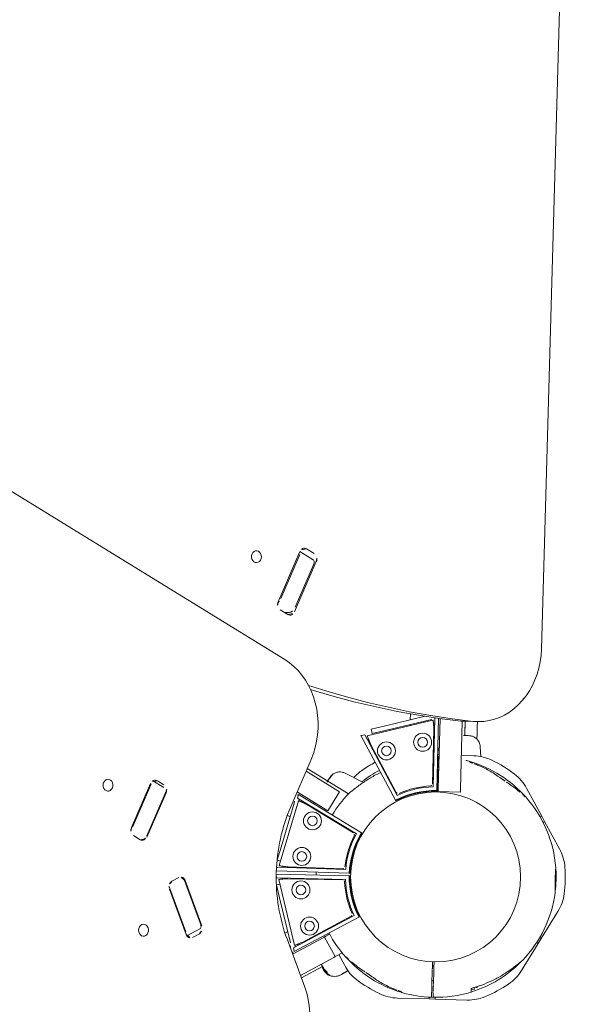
# Model space of a CAD drawing. Extents: x 5459245 to 5462690, y 5971016 to 5972523.
# Tile 69 of 136: x 5462444.688 to 5462445.06, y 5972215.018 to 5972215.678. Entities that reach past the tile are written whole.
import ezdxf

# ---------------------------------------------------------------- set-up
doc = ezdxf.new("R2010")
doc.units = 0
doc.layers.add('A_MAŁA ARCHITEKTURA', color=195, linetype='CONTINUOUS', lineweight=9)

# ---------------------------------------------------------------- blocks, each defined once
blk = doc.blocks.new('MEGA')
at = {"layer": 'A_MAŁA ARCHITEKTURA'}
for p, q in [((5462446.32916, 5972217.92492), (5462446.32916, 5972217.28923)), ((5462447.10674, 5972217.53997), (5462446.42524, 5972217.1465)), ((5462446.21134, 5972217.32235), (5462446.17935, 5972217.31774)), ((5462446.21066, 5972217.32183), (5462446.18002, 5972217.3174)), ((5462446.21354, 5972217.31341), (5462446.21354, 5972217.32204)), ((5462446.21517, 5972217.31427), (5462446.21517, 5972217.31945)), ((5462446.39613, 5972217.31867), (5462446.35974, 5972217.31342)), ((5462446.36261, 5972217.31297), (5462446.39325, 5972217.31739)), ((5462446.39614, 5972217.30809), (5462446.39614, 5972217.31867)), ((5462446.39996, 5972217.30973), (5462446.39996, 5972217.31577)), ((5462446.17552, 5972217.31373), (5462446.17552, 5972217.30855)), ((5462446.17935, 5972217.30565), (5462446.21134, 5972217.31027)), ((5462446.21066, 5972217.31061), (5462446.18002, 5972217.30618)), ((5462446.35591, 5972217.30941), (5462446.35591, 5972217.30337)), ((5462446.3563, 5972217.30551), (5462446.35591, 5972217.30601)), ((5462446.3563, 5972217.30551), (5462446.35768, 5972217.30312)), ((5462446.35974, 5972217.30047), (5462446.39613, 5972217.30573)), ((5462446.36261, 5972217.30175), (5462446.39325, 5972217.30617)), ((5462446.15754, 5972217.27451), (5462446.13756, 5972217.24912)), ((5462446.15812, 5972217.27455), (5462446.13897, 5972217.25023)), ((5462446.16741, 5972217.27323), (5462446.16293, 5972217.27582)), ((5462446.14802, 5972217.24308), (5462446.16801, 5972217.26846)), ((5462446.16783, 5972217.26894), (5462446.14869, 5972217.24462)), ((5462446.13695, 5972217.24806), (5462446.14551, 5972217.24312)), ((5462446.13815, 5972217.24435), (5462446.14264, 5972217.24176)), ((5462446.28128, 5972217.23916), (5462446.24721, 5972217.23424)), ((5462446.27293, 5972217.23796), (5462446.27293, 5972217.21158)), ((5462446.27478, 5972217.20583), (5462446.27478, 5972217.23822)), ((5462446.20958, 5972217.22017), (5462446.25326, 5972217.23187)), ((5462446.25056, 5972217.2335), (5462446.22063, 5972217.22548)), ((5462446.24119, 5972217.23321), (5462446.24119, 5972217.23099)), ((5462446.25403, 5972217.22898), (5462446.25326, 5972217.23187)), ((5462446.25402, 5972217.22905), (5462446.25333, 5972217.23163)), ((5462446.25693, 5972217.23398), (5462446.25444, 5972217.23331)), ((5462446.25444, 5972217.23331), (5462446.25468, 5972217.18722)), ((5462446.25718, 5972217.18481), (5462446.25693, 5972217.23398)), ((5462446.25799, 5972217.21158), (5462446.25799, 5972217.2358)), ((5462446.21197, 5972217.22316), (5462446.22063, 5972217.22548)), ((5462446.25446, 5972217.22917), (5462446.25401, 5972217.22905)), ((5462446.25423, 5972217.18929), (5462446.25404, 5972217.22589)), ((5462446.20255, 5972217.21814), (5462446.20169, 5972217.21728)), ((5462446.20169, 5972217.21728), (5462446.22495, 5972217.17748)), ((5462446.22832, 5972217.17665), (5462446.20368, 5972217.21881)), ((5462446.20406, 5972217.21903), (5462446.20406, 5972217.21903)), ((5462446.22971, 5972217.17745), (5462446.20551, 5972217.21987)), ((5462446.20665, 5972217.22051), (5462446.20783, 5972217.22083)), ((5462446.20783, 5972217.22083), (5462446.23067, 5972217.18079)), ((5462446.20961, 5972217.22002), (5462446.20958, 5972217.22017)), ((5462446.20964, 5972217.21992), (5462446.21038, 5972217.21716)), ((5462446.21033, 5972217.21734), (5462446.20989, 5972217.21722)), ((5462446.21256, 5972217.22096), (5462446.21197, 5972217.22316)), ((5462446.25799, 5972217.22223), (5462446.25699, 5972217.22223)), ((5462446.28765, 5972217.17665), (5462446.31246, 5972217.2191)), ((5462446.31428, 5972217.21728), (5462446.29103, 5972217.17748)), ((5462446.31246, 5972217.2191), (5462446.31428, 5972217.21728)), ((5462446.16942, 5972217.18346), (5462446.20139, 5972217.21544)), ((5462446.19126, 5972217.20852), (5462446.19761, 5972217.21486)), ((5462446.19761, 5972217.21486), (5462446.19921, 5972217.21326)), ((5462446.2035, 5972217.21332), (5462446.20139, 5972217.21544)), ((5462446.20346, 5972217.21338), (5462446.20157, 5972217.21526)), ((5462446.20378, 5972217.2137), (5462446.20346, 5972217.21337)), ((5462446.22353, 5972217.17905), (5462446.20506, 5972217.21065)), ((5462446.21189, 5972217.2146), (5462446.23003, 5972217.1828)), ((5462446.27293, 5972217.21158), (5462446.25799, 5972217.21158)), ((5462446.28656, 5972217.20126), (5462446.28544, 5972217.21494)), ((5462446.31091, 5972217.21065), (5462446.29244, 5972217.17905)), ((5462446.31251, 5972217.21338), (5462446.31219, 5972217.2137)), ((5462446.3144, 5972217.21526), (5462446.31238, 5972217.21324)), ((5462446.31447, 5972217.21534), (5462446.31458, 5972217.21544)), ((5462446.31458, 5972217.21544), (5462446.34656, 5972217.18346)), ((5462446.31758, 5972217.21351), (5462446.31969, 5972217.21563)), ((5462446.32392, 5972217.20717), (5462446.31758, 5972217.21351)), ((5462446.31969, 5972217.21563), (5462446.32603, 5972217.20929)), ((5462446.19126, 5972217.20852), (5462446.16935, 5972217.18661)), ((5462446.34583, 5972217.18526), (5462446.32392, 5972217.20717)), ((5462446.34609, 5972217.18923), (5462446.32603, 5972217.20929)), ((5462446.33879, 5972217.19653), (5462446.34229, 5972217.19856)), ((5462446.17486, 5972217.19212), (5462446.17306, 5972217.19316)), ((5462446.21715, 5972217.19576), (5462446.21874, 5972217.19668)), ((5462446.33543, 5972217.19459), (5462446.33611, 5972217.19499)), ((5462446.17039, 5972217.18989), (5462446.14909, 5972217.16284)), ((5462446.25719, 5972217.18434), (5462446.25718, 5972217.18481)), ((5462446.16365, 5972217.18133), (5462446.18376, 5972217.16972)), ((5462446.16575, 5972217.18134), (5462446.16757, 5972217.18316)), ((5462446.2082, 5972217.15653), (5462446.16575, 5972217.18134)), ((5462446.16757, 5972217.18316), (5462446.20737, 5972217.15991)), ((5462446.16951, 5972217.18335), (5462446.16942, 5972217.18346)), ((5462446.16959, 5972217.18328), (5462446.17162, 5972217.18126)), ((5462446.17148, 5972217.18139), (5462446.17115, 5972217.18107)), ((5462446.1742, 5972217.17979), (5462446.20581, 5972217.16133)), ((5462446.22994, 5972217.17704), (5462446.22971, 5972217.17745)), ((5462446.30777, 5972217.15653), (5462446.34962, 5972217.18099)), ((5462446.3484, 5972217.18316), (5462446.3086, 5972217.15991)), ((5462446.35004, 5972217.18002), (5462446.30934, 5972217.15652)), ((5462446.31017, 5972217.16133), (5462446.34177, 5972217.17979)), ((5462446.34444, 5972217.18135), (5462446.34656, 5972217.18346)), ((5462446.34449, 5972217.18139), (5462446.34638, 5972217.18328)), ((5462446.34482, 5972217.18107), (5462446.34449, 5972217.1814)), ((5462446.34888, 5972217.18268), (5462446.3484, 5972217.18316)), ((5462446.22856, 5972217.17624), (5462446.22832, 5972217.17665)), ((5462446.28741, 5972217.17624), (5462446.28765, 5972217.17665)), ((5462446.15315, 5972217.168), (5462446.167, 5972217.16001)), ((5462446.1543, 5972217.16947), (5462446.17629, 5972217.15677)), ((5462446.18462, 5972217.16922), (5462446.17715, 5972217.15628)), ((5462446.18376, 5972217.16972), (5462446.18462, 5972217.16922)), ((5462446.1851, 5972217.17004), (5462446.18462, 5972217.16922)), ((5462446.18562, 5972217.16865), (5462446.18462, 5972217.16922)), ((5462446.18562, 5972217.16865), (5462446.18803, 5972217.16725)), ((5462446.18708, 5972217.1678), (5462446.18755, 5972217.16861)), ((5462446.3563, 5972217.16637), (5462446.31681, 5972217.14357)), ((5462446.32764, 5972217.16766), (5462446.32743, 5972217.16802)), ((5462446.32769, 5972217.16769), (5462446.32794, 5972217.16725)), ((5462446.32842, 5972217.16861), (5462446.32889, 5972217.1678)), ((5462446.33135, 5972217.16922), (5462446.33088, 5972217.17004)), ((5462446.34897, 5972217.16001), (5462446.35717, 5972217.16474)), ((5462446.35048, 5972217.16082), (5462446.3572, 5972217.16469)), ((5462446.35721, 5972217.16468), (5462446.35589, 5972217.16721)), ((5462446.35721, 5972217.16468), (5462446.36136, 5972217.1575)), ((5462446.16524, 5972217.15752), (5462446.16486, 5972217.1566)), ((5462446.16565, 5972217.15827), (5462446.16501, 5972217.15686)), ((5462446.16513, 5972217.15707), (5462446.16531, 5972217.15746)), ((5462446.1654, 5972217.15783), (5462446.16557, 5972217.15813)), ((5462446.16565, 5972217.15827), (5462446.16578, 5972217.15848)), ((5462446.1657, 5972217.15832), (5462446.16578, 5972217.15848)), ((5462446.16578, 5972217.15848), (5462446.16641, 5972217.15958)), ((5462446.16631, 5972217.15877), (5462446.16604, 5972217.15892)), ((5462446.16645, 5972217.15966), (5462446.16641, 5972217.15958)), ((5462446.16671, 5972217.15951), (5462446.16645, 5972217.15966)), ((5462446.31033, 5972217.15766), (5462446.30693, 5972217.1557)), ((5462446.30959, 5972217.15723), (5462446.30984, 5972217.1568)), ((5462446.32016, 5972217.16334), (5462446.31193, 5972217.15859)), ((5462446.31834, 5972217.16171), (5462446.31809, 5972217.16214)), ((5462446.35048, 5972217.16082), (5462446.34899, 5972217.15995)), ((5462446.1643, 5972217.15395), (5462446.1643, 5972217.15334)), ((5462446.16437, 5972217.15424), (5462446.1643, 5972217.15408)), ((5462446.16431, 5972217.15324), (5462446.16439, 5972217.15343)), ((5462446.16431, 5972217.15324), (5462446.16462, 5972217.15306)), ((5462446.16432, 5972217.15447), (5462446.16433, 5972217.1542)), ((5462446.16439, 5972217.15484), (5462446.16433, 5972217.15459)), ((5462446.16433, 5972217.1542), (5462446.16434, 5972217.1542)), ((5462446.16438, 5972217.15475), (5462446.16444, 5972217.15472)), ((5462446.1644, 5972217.15478), (5462446.16439, 5972217.15477)), ((5462446.16453, 5972217.15495), (5462446.1647, 5972217.15571)), ((5462446.16486, 5972217.1566), (5462446.16454, 5972217.15524)), ((5462446.16461, 5972217.15511), (5462446.1647, 5972217.15519)), ((5462446.16461, 5972217.15511), (5462446.16491, 5972217.15494)), ((5462446.16461, 5972217.15511), (5462446.16461, 5972217.15511)), ((5462446.16501, 5972217.15686), (5462446.16462, 5972217.15521)), ((5462446.16471, 5972217.15325), (5462446.16462, 5972217.15306)), ((5462446.16462, 5972217.15306), (5462446.16462, 5972217.15306)), ((5462446.16472, 5972217.15531), (5462446.16513, 5972217.15707)), ((5462446.16478, 5972217.15649), (5462446.16474, 5972217.1564)), ((5462446.16477, 5972217.15644), (5462446.16489, 5972217.15678)), ((5462446.16494, 5972217.15692), (5462446.16478, 5972217.15649)), ((5462446.16487, 5972217.15514), (5462446.16482, 5972217.15478)), ((5462446.16499, 5972217.15502), (5462446.16491, 5972217.15494)), ((5462446.16491, 5972217.15494), (5462446.16491, 5972217.15494)), ((5462446.16501, 5972217.15526), (5462446.16533, 5972217.15508)), ((5462446.17961, 5972217.15486), (5462446.17544, 5972217.14763)), ((5462446.17715, 5972217.15628), (5462446.17629, 5972217.15677)), ((5462446.17815, 5972217.1557), (5462446.17715, 5972217.15628)), ((5462446.17815, 5972217.1557), (5462446.18181, 5972217.15359)), ((5462446.20861, 5972217.15629), (5462446.2082, 5972217.15653)), ((5462446.30756, 5972217.15491), (5462446.30706, 5972217.15578)), ((5462446.30736, 5972217.15629), (5462446.30777, 5972217.15653)), ((5462446.30743, 5972217.15484), (5462446.30786, 5972217.15509)), ((5462446.30761, 5972217.15552), (5462446.30934, 5972217.15652)), ((5462446.31509, 5972217.14257), (5462446.30761, 5972217.15552)), ((5462446.34054, 5972217.14763), (5462446.33636, 5972217.15486)), ((5462446.35396, 5972217.15333), (5462446.35106, 5972217.15166)), ((5462446.16798, 5972217.14713), (5462446.16915, 5972217.14632)), ((5462446.16916, 5972217.14633), (5462446.16933, 5972217.14624)), ((5462446.16931, 5972217.14624), (5462446.16933, 5972217.14623)), ((5462446.16967, 5972217.14611), (5462446.1695, 5972217.14618)), ((5462446.33601, 5972217.1454), (5462446.33599, 5972217.14548)), ((5462446.34247, 5972217.14331), (5462446.34799, 5972217.14713)), ((5462446.31681, 5972217.14357), (5462446.31509, 5972217.14257)), ((5462446.17866, 5972217.12763), (5462446.17866, 5972217.12762)), ((5462446.33731, 5972217.1261), (5462446.33731, 5972217.12612)), ((5462446.17544, 5972217.10611), (5462446.18609, 5972217.08766)), ((5462446.17996, 5972217.10833), (5462446.17998, 5972217.10825)), ((5462446.32988, 5972217.08766), (5462446.34054, 5972217.10611)), ((5462446.20854, 5972217.0989), (5462446.20514, 5972217.09693)), ((5462446.20564, 5972217.09607), (5462446.20904, 5972217.09803)), ((5462446.20354, 5972217.09601), (5462446.19531, 5972217.09126)), ((5462446.19581, 5972217.0904), (5462446.20404, 5972217.09515)), ((5462446.19739, 5972217.09246), (5462446.19788, 5972217.09159)), ((5462446.20639, 5972217.0965), (5462446.20589, 5972217.09736)), ((5462446.18609, 5972217.08766), (5462446.18685, 5972217.0881)), ((5462446.18808, 5972217.08421), (5462446.18609, 5972217.08766)), ((5462446.18685, 5972217.0881), (5462446.1871, 5972217.08824)), ((5462446.18783, 5972217.08694), (5462446.18833, 5972217.08607)), ((5462446.18884, 5972217.08464), (5462446.18808, 5972217.08421)), ((5462446.18884, 5972217.08464), (5462446.18909, 5972217.08479)), ((5462446.32713, 5972217.08464), (5462446.32688, 5972217.08479)), ((5462446.32789, 5972217.08421), (5462446.32713, 5972217.08464)), ((5462446.32988, 5972217.08766), (5462446.32789, 5972217.08421)), ((5462446.32913, 5972217.0881), (5462446.32887, 5972217.08824)), ((5462446.32913, 5972217.0881), (5462446.32988, 5972217.08766)), ((5462446.18808, 5972217.08421), (5462446.19873, 5972217.06576)), ((5462446.31724, 5972217.06576), (5462446.32789, 5972217.08421)), ((5462446.20632, 5972217.06712), (5462446.20732, 5972217.06539)), ((5462446.20732, 5972217.06539), (5462446.20841, 5972217.06602)), ((5462446.255, 5972217.06999), (5462446.255, 5972217.06991)), ((5462446.26098, 5972217.06991), (5462446.26098, 5972217.06999)), ((5462446.25599, 5972217.04587), (5462446.25599, 5972217.04617)), ((5462446.25599, 5972217.045), (5462446.25599, 5972217.04587)), ((5462446.25998, 5972217.04587), (5462446.25998, 5972217.04617)), ((5462446.25998, 5972217.04587), (5462446.25998, 5972217.045)), ((5462446.23469, 5972217.045), (5462446.25599, 5972217.045)), ((5462446.25998, 5972217.045), (5462446.25599, 5972217.045)), ((5462446.25998, 5972217.045), (5462446.28128, 5972217.045))]:
    blk.add_line(p, q, dxfattribs=at)
at = {"layer": 'A_MAŁA ARCHITEKTURA', "flags": 128}
for points in [[(5462446.19833, 5972217.34434), (5462446.19891, 5972217.34531), (5462446.19916, 5972217.34635), (5462446.19908, 5972217.34737), (5462446.19867, 5972217.34827), (5462446.19796, 5972217.34897), (5462446.19701, 5972217.34941), (5462446.19592, 5972217.34956), (5462446.19478, 5972217.3494), (5462446.19369, 5972217.34894), (5462446.19275, 5972217.34823), (5462446.19203, 5972217.34732), (5462446.19161, 5972217.3463), (5462446.19153, 5972217.34526), (5462446.19178, 5972217.3443), (5462446.19235, 5972217.34349), (5462446.19318, 5972217.34291), (5462446.19421, 5972217.34261), (5462446.19534, 5972217.34261), (5462446.19647, 5972217.34293), (5462446.1975, 5972217.34352), (5462446.19833, 5972217.34434)], [(5462446.37494, 5972217.34336), (5462446.37437, 5972217.34239), (5462446.37412, 5972217.34135), (5462446.3742, 5972217.34034), (5462446.37461, 5972217.33944), (5462446.37532, 5972217.33873), (5462446.37627, 5972217.33829), (5462446.37736, 5972217.33814), (5462446.3785, 5972217.3383), (5462446.37959, 5972217.33876), (5462446.38053, 5972217.33948), (5462446.38125, 5972217.34038), (5462446.38167, 5972217.3414), (5462446.38175, 5972217.34244), (5462446.3815, 5972217.34341), (5462446.38093, 5972217.34422), (5462446.3801, 5972217.3448), (5462446.37907, 5972217.3451), (5462446.37794, 5972217.34509), (5462446.37681, 5972217.34478), (5462446.37578, 5972217.34418), (5462446.37494, 5972217.34336)], [(5462446.39614, 5972217.30809), (5462446.39611, 5972217.30787), (5462446.39595, 5972217.30749), (5462446.39564, 5972217.30713), (5462446.3952, 5972217.3068), (5462446.39464, 5972217.30653), (5462446.39398, 5972217.30632), (5462446.39325, 5972217.30617)], [(5462446.28128, 5972217.23916), (5462446.28545, 5972217.23993), (5462446.2896, 5972217.24102), (5462446.29367, 5972217.24242), (5462446.29766, 5972217.24413), (5462446.30151, 5972217.24613), (5462446.30522, 5972217.2484), (5462446.30874, 5972217.25093), (5462446.31206, 5972217.2537), (5462446.31513, 5972217.25669), (5462446.31796, 5972217.25987), (5462446.3205, 5972217.26322), (5462446.32274, 5972217.26672), (5462446.32467, 5972217.27034), (5462446.32627, 5972217.27405), (5462446.32753, 5972217.27782), (5462446.32843, 5972217.28163), (5462446.32897, 5972217.28544), (5462446.32916, 5972217.28923)], [(5462446.128, 5972217.2731), (5462446.12858, 5972217.27407), (5462446.12883, 5972217.27511), (5462446.12875, 5972217.27612), (5462446.12833, 5972217.27702), (5462446.12762, 5972217.27773), (5462446.12668, 5972217.27817), (5462446.12559, 5972217.27832), (5462446.12445, 5972217.27816), (5462446.12336, 5972217.2777), (5462446.12241, 5972217.27698), (5462446.1217, 5972217.27608), (5462446.12128, 5972217.27506), (5462446.12119, 5972217.27402), (5462446.12145, 5972217.27305), (5462446.12202, 5972217.27224), (5462446.12285, 5972217.27166), (5462446.12388, 5972217.27136), (5462446.12501, 5972217.27137), (5462446.12614, 5972217.27168), (5462446.12717, 5972217.27228), (5462446.128, 5972217.2731)], [(5462446.15812, 5972217.27455), (5462446.15856, 5972217.27518), (5462446.15883, 5972217.27562)], [(5462446.32102, 5972217.26398), (5462446.32151, 5972217.26209), (5462446.32535, 5972217.2481), (5462446.32956, 5972217.23425), (5462446.33412, 5972217.22053), (5462446.33904, 5972217.20696), (5462446.3443, 5972217.19355), (5462446.34992, 5972217.18029), (5462446.35589, 5972217.16721)], [(5462446.36003, 5972217.16002), (5462446.35407, 5972217.17311), (5462446.34845, 5972217.18637), (5462446.34318, 5972217.19978), (5462446.33827, 5972217.21335), (5462446.3337, 5972217.22706), (5462446.3295, 5972217.24092), (5462446.32565, 5972217.25491), (5462446.32272, 5972217.26668)], [(5462446.14869, 5972217.24462), (5462446.1482, 5972217.24406), (5462446.14768, 5972217.2436), (5462446.14717, 5972217.24325), (5462446.14667, 5972217.24303), (5462446.1462, 5972217.24294), (5462446.14579, 5972217.24299), (5462446.14559, 5972217.24308)], [(5462446.25341, 5972217.23146), (5462446.254, 5972217.23182), (5462446.25445, 5972217.23213)], [(5462446.16859, 5972217.18257), (5462446.16909, 5972217.18279), (5462446.16969, 5972217.18312)], [(5462446.08179, 5972217.14641), (5462446.08516, 5972217.14468), (5462446.08874, 5972217.14324), (5462446.09249, 5972217.14212), (5462446.09638, 5972217.14132), (5462446.10039, 5972217.14085), (5462446.10449, 5972217.14071), (5462446.10864, 5972217.14091), (5462446.11282, 5972217.14143), (5462446.11698, 5972217.14229), (5462446.12111, 5972217.14346), (5462446.12517, 5972217.14494), (5462446.12912, 5972217.14673), (5462446.13294, 5972217.1488), (5462446.1366, 5972217.15114), (5462446.14007, 5972217.15374), (5462446.14332, 5972217.15657), (5462446.14634, 5972217.15961), (5462446.14909, 5972217.16284)], [(5462446.36003, 5972217.16002), (5462446.36173, 5972217.15687), (5462446.36374, 5972217.15391), (5462446.36605, 5972217.15116), (5462446.36865, 5972217.14864), (5462446.37152, 5972217.14638), (5462446.37463, 5972217.14438), (5462446.37797, 5972217.14267), (5462446.3815, 5972217.14125), (5462446.3852, 5972217.14013), (5462446.38905, 5972217.13934), (5462446.39301, 5972217.13886), (5462446.39706, 5972217.13871), (5462446.40116, 5972217.13888), (5462446.40529, 5972217.13938), (5462446.40942, 5972217.14019), (5462446.4135, 5972217.14132), (5462446.41752, 5972217.14276), (5462446.42144, 5972217.14449), (5462446.42524, 5972217.1465)]]:
    blk.add_lwpolyline(points, dxfattribs=at)
at = {"layer": 'A_MAŁA ARCHITEKTURA'}
for centre, radius in [((5462446.24677, 5972217.21686), 0.00603), ((5462446.24677, 5972217.21686), 0.00324), ((5462446.2227, 5972217.21041), 0.00603), ((5462446.2227, 5972217.21041), 0.00324), ((5462446.20328, 5972217.1992), 0.00603), ((5462446.3127, 5972217.1992), 0.00603), ((5462446.20328, 5972217.1992), 0.00324), ((5462446.3127, 5972217.1992), 0.00324), ((5462446.18566, 5972217.18158), 0.00603), ((5462446.18566, 5972217.18158), 0.00324), ((5462446.25799, 5972217.12687), 0.05696), ((5462446.33031, 5972217.18158), 0.00603), ((5462446.33031, 5972217.18158), 0.00324)]:
    blk.add_circle(centre, radius, dxfattribs=at)
for centre, radius, start, end in [((5462446.20997, 5972217.32732), 0.00554, 277.1951, 296.51589), ((5462446.21206, 5972217.31933), 0.00311, 2.33315, 103.41175), ((5462446.17986, 5972217.31342), 0.00435, 96.72518, 175.83571), ((5462446.17892, 5972217.32519), 0.00787, 264.09166, 278.0897), ((5462446.39305, 5972217.32127), 0.00388, 273.02894, 317.30523), ((5462446.39685, 5972217.31565), 0.00311, 2.33315, 103.41175), ((5462446.21017, 5972217.31536), 0.00478, 275.91114, 304.99255), ((5462446.21083, 5972217.31459), 0.00435, 276.72518, 355.83571), ((5462446.36025, 5972217.3091), 0.00435, 96.72518, 175.83571), ((5462446.36151, 5972217.3202), 0.00731, 250.99892, 278.66786), ((5462446.39562, 5972217.31005), 0.00435, 276.72518, 355.83571), ((5462446.17863, 5972217.30868), 0.00311, 182.33315, 283.41175), ((5462446.17892, 5972217.31378), 0.00767, 257.22374, 278.25379), ((5462446.35902, 5972217.3035), 0.00311, 182.33315, 283.41175), ((5462446.36136, 5972217.30684), 0.00524, 225.33187, 283.80754), ((5462446.16103, 5972217.2719), 0.00435, 64.16429, 143.27483), ((5462446.16575, 5972217.2706), 0.00311, 316.58825, 57.66685), ((5462446.16164, 5972217.2738), 0.00787, 321.91631, 333.75862), ((5462446.13494, 5972217.25318), 0.005, 298.45364, 323.7174), ((5462446.13982, 5972217.24698), 0.00311, 136.58825, 237.66685), ((5462446.14453, 5972217.24568), 0.00435, 244.16429, 323.27483), ((5462446.26473, 5972217.11573), 0.11981, 98.41127, 120.12954), ((5462446.24902, 5972217.23927), 0.00598, 285, 316.09698), ((5462446.24902, 5972217.23927), 0.00897, 322.03081, 336.46603), ((5462446.26422, 5972217.1155), 0.11975, 120.16044, 141.59236), ((5462446.25799, 5972217.12687), 0.10679, 120, 120.33327), ((5462446.25799, 5972217.12687), 0.08072, 77.67748, 90.65368), ((5462446.28128, 5972217.17884), 0.0299, 65.85468, 80.92247), ((5462446.25799, 5972217.12687), 0.08685, 59.37128, 65.85468), ((5462446.25799, 5972217.12687), 0.08072, 59.34383, 69.31249), ((5462446.16512, 5972217.19084), 0.00598, 283.90303, 315), ((5462446.25799, 5972217.12687), 0.05795, 90.79266, 119.20734), ((5462446.25799, 5972217.12687), 0.06044, 93.13524, 116.86476), ((5462446.25799, 5972217.12687), 0.06114, 94.80526, 115.19474), ((5462446.25799, 5972217.12687), 0.05748, 90.79595, 105), ((5462446.25274, 5972217.18928), 0.00149, 274.80528, 0.29999), ((5462446.35217, 5972217.1916), 0.00897, 225, 246.34897), ((5462446.16512, 5972217.19084), 0.00897, 263.53397, 277.9692), ((5462446.25799, 5972217.12687), 0.06044, 123.13524, 146.86476), ((5462446.25799, 5972217.12687), 0.06114, 124.80526, 145.19474), ((5462446.22224, 5972217.17829), 0.00149, 304.80527, 30.30001), ((5462446.25799, 5972217.12687), 0.05748, 105, 119.20163), ((5462446.23132, 5972217.18354), 0.00149, 209.69999, 295.19473), ((5462446.25799, 5972217.12687), 0.06044, 33.13524, 56.86476), ((5462446.29373, 5972217.17829), 0.00149, 149.69999, 235.19473), ((5462446.25799, 5972217.12687), 0.06114, 34.80526, 55.19474), ((5462446.25799, 5972217.12687), 0.05795, 120.79266, 149.20734), ((5462446.25799, 5972217.12687), 0.05748, 120.79595, 135), ((5462446.25799, 5972217.12687), 0.05748, 30.79538, 59.20336), ((5462446.25799, 5972217.12687), 0.05795, 30.79266, 59.20734), ((5462446.33244, 5972217.17331), 0.00299, 253.12266, 300), ((5462446.25799, 5972217.12687), 0.08072, 149.34632, 163.21465), ((5462446.25799, 5972217.12687), 0.05748, 135, 149.20163), ((5462446.20656, 5972217.16262), 0.00149, 239.69999, 325.19473), ((5462446.30941, 5972217.16262), 0.00149, 214.80527, 300.30001), ((5462446.25799, 5972217.12687), 0.08072, 15.67223, 19.32807), ((5462446.20133, 5972217.13268), 0.0299, 150, 174.14532), ((5462446.25799, 5972217.12687), 0.08072, 163.21465, 194.98932), ((5462446.18309, 5972217.14946), 0.00249, 163.25027, 194.83072), ((5462446.18322, 5972217.14919), 0.00247, 162.91687, 181.18507), ((5462446.25799, 5972217.12687), 0.08072, 343.21465, 14.98932), ((5462446.31464, 5972217.13268), 0.0299, 5.85468, 30), ((5462446.25799, 5972217.12687), 0.08685, 174.14532, 185.85468), ((5462446.25799, 5972217.12687), 0.08685, 354.14532, 5.85468), ((5462446.20133, 5972217.12106), 0.0299, 185.85468, 210), ((5462446.31464, 5972217.12106), 0.0299, 330, 354.14532), ((5462446.25799, 5972217.12687), 0.08072, 195.67223, 209.64593), ((5462446.33275, 5972217.10454), 0.00247, 342.91687, 1.18507), ((5462446.33288, 5972217.10427), 0.00249, 343.25027, 14.83072), ((5462446.25799, 5972217.12687), 0.08072, 306.01611, 343.21465), ((5462446.25799, 5972217.12687), 0.08072, 210.35452, 228.73295), ((5462446.22463, 5972217.0807), 0.0299, 210, 234.14532), ((5462446.25799, 5972217.12687), 0.08072, 228.71248, 257.10655), ((5462446.29135, 5972217.0807), 0.0299, 305.85468, 330), ((5462446.25799, 5972217.12687), 0.08072, 294.66281, 305.26621), ((5462446.25799, 5972217.12687), 0.08685, 234.14532, 245.85468), ((5462446.25799, 5972217.12687), 0.08072, 257.67748, 294.04555), ((5462446.25799, 5972217.12687), 0.08685, 294.14532, 305.85468), ((5462446.23469, 5972217.07489), 0.0299, 245.85468, 270), ((5462446.28128, 5972217.07489), 0.0299, 270, 294.14532)]:
    blk.add_arc(centre, radius, start, end, dxfattribs=at)
blk.add_ellipse((5462446.33166, 5972217.174), major_axis=(-0.00199, 0.00345), ratio=0.666667, start_param=2.437965, end_param=3.141593, dxfattribs=at)
for points, knots in [([(5462446.25326, 5972217.23187), (5462446.25326, 5972217.23184), (5462446.25328, 5972217.23177), (5462446.2534, 5972217.2312), (5462446.2536, 5972217.23012), (5462446.25379, 5972217.2286), (5462446.25394, 5972217.22712), (5462446.25401, 5972217.22631), (5462446.25404, 5972217.22589)], [0, 0, 0, 0, 0.158587, 0.295996, 0.506539, 0.740464, 0.867118, 1, 1, 1, 1]), ([(5462446.21189, 5972217.2146), (5462446.21169, 5972217.21503), (5462446.21132, 5972217.21585), (5462446.21072, 5972217.21719), (5462446.21012, 5972217.21857), (5462446.20976, 5972217.21954), (5462446.20968, 5972217.21982), (5462446.20965, 5972217.2199)], [0, 0, 0, 0, 0.186503, 0.349637, 0.604981, 0.892861, 1, 1, 1, 1]), ([(5462446.27712, 5972217.22223), (5462446.2768, 5972217.22223), (5462446.27614, 5972217.22223), (5462446.27465, 5972217.22223), (5462446.27337, 5972217.22223), (5462446.27293, 5972217.22223)], [0, 0, 0, 0, 0.398328, 0.796038, 1, 1, 1, 1]), ([(5462446.28039, 5972217.22168), (5462446.28011, 5972217.22177), (5462446.27956, 5972217.22193), (5462446.27813, 5972217.2221), (5462446.27655, 5972217.2222), (5462446.27529, 5972217.22222), (5462446.27478, 5972217.22222)], [0, 0, 0, 0, 0.28225, 0.555737, 0.818942, 1, 1, 1, 1]), ([(5462446.28042, 5972217.22167), (5462446.27993, 5972217.22183), (5462446.27898, 5972217.22215), (5462446.27773, 5972217.22221), (5462446.27712, 5972217.22223)], [0, 0, 0, 0, 0.511239, 1, 1, 1, 1]), ([(5462446.28545, 5972217.21487), (5462446.28533, 5972217.21561), (5462446.28509, 5972217.21708), (5462446.28398, 5972217.21905), (5462446.28242, 5972217.2207), (5462446.28108, 5972217.22135), (5462446.2804, 5972217.22168)], [0, 0, 0, 0, 0.249942, 0.499965, 0.750054, 1, 1, 1, 1]), ([(5462446.20139, 5972217.21544), (5462446.20141, 5972217.21541), (5462446.20146, 5972217.21536), (5462446.20184, 5972217.21493), (5462446.20256, 5972217.2141), (5462446.20349, 5972217.21287), (5462446.20436, 5972217.21167), (5462446.20482, 5972217.211), (5462446.20506, 5972217.21065)], [0, 0, 0, 0, 0.158587, 0.295996, 0.506539, 0.740464, 0.867118, 1, 1, 1, 1]), ([(5462446.31091, 5972217.21065), (5462446.31119, 5972217.21104), (5462446.31171, 5972217.21177), (5462446.31258, 5972217.21296), (5462446.31347, 5972217.21417), (5462446.31413, 5972217.21497), (5462446.31433, 5972217.21518), (5462446.31438, 5972217.21524)], [0, 0, 0, 0, 0.186503, 0.349637, 0.604981, 0.892861, 1, 1, 1, 1]), ([(5462446.28407, 5972217.2024), (5462446.2833, 5972217.20271), (5462446.28173, 5972217.20333), (5462446.2793, 5972217.20425), (5462446.27707, 5972217.20507), (5462446.27564, 5972217.20558), (5462446.27507, 5972217.20577), (5462446.2752, 5972217.20573), (5462446.27521, 5972217.20573)], [0, 0, 0, 0, 0.182601, 0.368873, 0.612975, 0.810974, 0.976721, 1, 1, 1, 1]), ([(5462446.29829, 5972217.19485), (5462446.29802, 5972217.19504), (5462446.29568, 5972217.19673), (5462446.29095, 5972217.19937), (5462446.28636, 5972217.20139), (5462446.28407, 5972217.2024)], [0, 0, 0, 0, 0.060717, 0.530367, 1, 1, 1, 1]), ([(5462446.1742, 5972217.17979), (5462446.17381, 5972217.18007), (5462446.17308, 5972217.18059), (5462446.17189, 5972217.18146), (5462446.17068, 5972217.18235), (5462446.16989, 5972217.18301), (5462446.16967, 5972217.18321), (5462446.16961, 5972217.18327)], [0, 0, 0, 0, 0.1865033, 0.3496371, 0.6049814, 0.8928613, 1, 1, 1, 1]), ([(5462446.34656, 5972217.18346), (5462446.34653, 5972217.18344), (5462446.34648, 5972217.1834), (5462446.34604, 5972217.18301), (5462446.34522, 5972217.18229), (5462446.34399, 5972217.18137), (5462446.34279, 5972217.1805), (5462446.34211, 5972217.18003), (5462446.34177, 5972217.17979)], [0, 0, 0, 0, 0.158587, 0.295996, 0.506539, 0.740464, 0.867118, 1, 1, 1, 1]), ([(5462446.32417, 5972217.16565), (5462446.32394, 5972217.16552), (5462446.32349, 5972217.16526), (5462446.32232, 5972217.16459), (5462446.32115, 5972217.16391), (5462446.32042, 5972217.16349), (5462446.32016, 5972217.16334)], [0, 0, 0, 0, 0.283583, 0.567165, 0.850751, 1, 1, 1, 1]), ([(5462446.32764, 5972217.16766), (5462446.32758, 5972217.16763), (5462446.32746, 5972217.16756), (5462446.32651, 5972217.16701), (5462446.32533, 5972217.16633), (5462446.32442, 5972217.1658), (5462446.32417, 5972217.16565)], [0, 0, 0, 0, 0.294109, 0.589346, 0.883644, 1, 1, 1, 1]), ([(5462446.16489, 5972217.15678), (5462446.16492, 5972217.15685), (5462446.16498, 5972217.15701), (5462446.16507, 5972217.15719), (5462446.16511, 5972217.15727), (5462446.16512, 5972217.15729)], [0, 0, 0, 0, 0.400495, 0.801119, 1, 1, 1, 1]), ([(5462446.16587, 5972217.15835), (5462446.16582, 5972217.15818), (5462446.16573, 5972217.15785), (5462446.1656, 5972217.15722), (5462446.16547, 5972217.15658), (5462446.16535, 5972217.15598), (5462446.16523, 5972217.15553), (5462446.16511, 5972217.15528), (5462446.165, 5972217.15523), (5462446.16492, 5972217.15538), (5462446.16489, 5972217.15572), (5462446.16494, 5972217.15625), (5462446.16506, 5972217.15678), (5462446.16517, 5972217.1571), (5462446.1652, 5972217.1572)], [0, 0, 0, 0, 0.0862331, 0.1724473, 0.2598084, 0.3488847, 0.4356165, 0.516862, 0.5955464, 0.677814, 0.7676248, 0.863283, 0.9573759, 1, 1, 1, 1]), ([(5462446.16565, 5972217.15798), (5462446.16564, 5972217.15791), (5462446.1656, 5972217.15779), (5462446.16554, 5972217.15756), (5462446.16548, 5972217.15731), (5462446.16541, 5972217.15705), (5462446.16534, 5972217.15679), (5462446.16528, 5972217.15655), (5462446.16522, 5972217.15635), (5462446.16516, 5972217.15621), (5462446.16512, 5972217.15616), (5462446.16509, 5972217.15621), (5462446.16509, 5972217.15634), (5462446.16511, 5972217.15653), (5462446.16515, 5972217.15676), (5462446.16522, 5972217.15702), (5462446.1653, 5972217.15727), (5462446.16536, 5972217.15744), (5462446.16539, 5972217.15752)], [0, 0, 0, 0, 0.062543, 0.125171, 0.186905, 0.250427, 0.314015, 0.375756, 0.438434, 0.50057, 0.562617, 0.624964, 0.686997, 0.749585, 0.811766, 0.874774, 0.93795, 1, 1, 1, 1]), ([(5462446.1652, 5972217.1572), (5462446.16527, 5972217.15738), (5462446.16542, 5972217.15776), (5462446.16566, 5972217.15824), (5462446.16587, 5972217.15864), (5462446.16595, 5972217.15877), (5462446.16599, 5972217.15885)], [0, 0, 0, 0, 0.246358, 0.49267, 0.741252, 1, 1, 1, 1]), ([(5462446.16629, 5972217.15875), (5462446.1663, 5972217.15876), (5462446.16632, 5972217.15877), (5462446.16625, 5972217.15854), (5462446.16614, 5972217.15813), (5462446.16601, 5972217.15758), (5462446.16589, 5972217.15694), (5462446.16578, 5972217.15629), (5462446.16567, 5972217.1557), (5462446.16555, 5972217.15528), (5462446.16543, 5972217.15506), (5462446.16536, 5972217.15508), (5462446.16533, 5972217.15508)], [0, 0, 0, 0, 0.0939579, 0.2001071, 0.3042849, 0.4060129, 0.5084979, 0.6143177, 0.7214246, 0.8234767, 0.9176992, 1, 1, 1, 1]), ([(5462446.16604, 5972217.15892), (5462446.16604, 5972217.15892), (5462446.16606, 5972217.15895), (5462446.16601, 5972217.15882), (5462446.16594, 5972217.15859), (5462446.16588, 5972217.15839), (5462446.16587, 5972217.15835)], [0, 0, 0, 0, 0.0254582, 0.4506322, 0.8743576, 1, 1, 1, 1]), ([(5462446.16805, 5972217.16153), (5462446.16758, 5972217.16067), (5462446.16682, 5972217.15929), (5462446.16631, 5972217.15832), (5462446.16612, 5972217.15794)], [0, 0, 0, 0, 0.616854, 1, 1, 1, 1]), ([(5462446.16792, 5972217.1616), (5462446.1676, 5972217.16105), (5462446.16688, 5972217.15979), (5462446.1665, 5972217.15914), (5462446.16629, 5972217.15878)], [0, 0, 0, 0, 0.441683, 1, 1, 1, 1]), ([(5462446.31193, 5972217.15859), (5462446.31189, 5972217.15856), (5462446.31166, 5972217.15843), (5462446.3113, 5972217.15823), (5462446.31086, 5972217.15797), (5462446.31053, 5972217.15778), (5462446.31039, 5972217.1577), (5462446.31033, 5972217.15766)], [0, 0, 0, 0, 0.060001, 0.343911, 0.52162, 0.805515, 1, 1, 1, 1]), ([(5462446.35014, 5972217.15798), (5462446.34998, 5972217.15826), (5462446.34965, 5972217.15882), (5462446.34891, 5972217.16012), (5462446.34827, 5972217.16123), (5462446.34805, 5972217.1616)], [0, 0, 0, 0, 0.398328, 0.796038, 1, 1, 1, 1]), ([(5462446.3513, 5972217.15487), (5462446.35123, 5972217.15516), (5462446.3511, 5972217.15571), (5462446.35053, 5972217.15704), (5462446.34984, 5972217.15845), (5462446.34923, 5972217.15952), (5462446.34899, 5972217.15995)], [0, 0, 0, 0, 0.28414, 0.559457, 0.824425, 1, 1, 1, 1]), ([(5462446.35131, 5972217.15484), (5462446.3512, 5972217.15534), (5462446.351, 5972217.15633), (5462446.35042, 5972217.15744), (5462446.35014, 5972217.15798)], [0, 0, 0, 0, 0.511239, 1, 1, 1, 1]), ([(5462446.36131, 5972217.15757), (5462446.36095, 5972217.15736), (5462446.36005, 5972217.15685), (5462446.35831, 5972217.15584), (5462446.35621, 5972217.15463), (5462446.35471, 5972217.15376), (5462446.35396, 5972217.15333)], [0, 0, 0, 0, 0.186001, 0.456973, 0.728669, 1, 1, 1, 1]), ([(5462446.1643, 5972217.15395), (5462446.1643, 5972217.15397), (5462446.1643, 5972217.154), (5462446.1643, 5972217.15403), (5462446.1643, 5972217.15406), (5462446.1643, 5972217.15407), (5462446.1643, 5972217.15408), (5462446.1643, 5972217.15408)], [0, 0, 0, 0, 0.253066, 0.506649, 0.743059, 0.950847, 1, 1, 1, 1]), ([(5462446.16431, 5972217.15324), (5462446.16431, 5972217.15324), (5462446.16431, 5972217.15324), (5462446.16431, 5972217.15325), (5462446.16431, 5972217.15327), (5462446.1643, 5972217.1533), (5462446.1643, 5972217.15333), (5462446.1643, 5972217.15334), (5462446.1643, 5972217.15334)], [0, 0, 0, 0, 0.1715903, 0.3428593, 0.5223689, 0.7279416, 0.966288, 1, 1, 1, 1]), ([(5462446.16433, 5972217.15459), (5462446.16433, 5972217.15458), (5462446.16433, 5972217.15455), (5462446.16432, 5972217.15452), (5462446.16432, 5972217.15449), (5462446.16432, 5972217.15447), (5462446.16432, 5972217.15447), (5462446.16432, 5972217.15447)], [0, 0, 0, 0, 0.237502, 0.475171, 0.706048, 0.918379, 1, 1, 1, 1]), ([(5462446.16447, 5972217.15492), (5462446.16446, 5972217.15485), (5462446.16444, 5972217.1547), (5462446.16441, 5972217.15449), (5462446.16439, 5972217.15433), (5462446.16438, 5972217.15426), (5462446.16437, 5972217.15424), (5462446.16437, 5972217.15424)], [0, 0, 0, 0, 0.241877, 0.48396, 0.717954, 0.930086, 1, 1, 1, 1]), ([(5462446.16453, 5972217.15495), (5462446.16451, 5972217.15478), (5462446.16448, 5972217.15444), (5462446.16444, 5972217.15397), (5462446.16442, 5972217.15362), (5462446.1644, 5972217.15346), (5462446.16439, 5972217.15344), (5462446.16439, 5972217.15343)], [0, 0, 0, 0, 0.243181, 0.486372, 0.725711, 0.937669, 1, 1, 1, 1]), ([(5462446.16442, 5972217.15489), (5462446.16442, 5972217.15488), (5462446.16442, 5972217.15485), (5462446.16441, 5972217.15482), (5462446.16441, 5972217.15479), (5462446.1644, 5972217.15478), (5462446.1644, 5972217.15478), (5462446.1644, 5972217.15478)], [0, 0, 0, 0, 0.250233, 0.500762, 0.741542, 0.963451, 1, 1, 1, 1]), ([(5462446.16461, 5972217.15511), (5462446.16461, 5972217.15512), (5462446.16461, 5972217.15512), (5462446.16461, 5972217.15515), (5462446.16461, 5972217.15518), (5462446.16462, 5972217.1552), (5462446.16462, 5972217.15521)], [0, 0, 0, 0, 0.237177, 0.484231, 0.750802, 1, 1, 1, 1]), ([(5462446.16465, 5972217.15307), (5462446.16464, 5972217.15292), (5462446.16462, 5972217.15203), (5462446.16518, 5972217.15045), (5462446.1663, 5972217.1485), (5462446.16746, 5972217.14756), (5462446.16805, 5972217.14709)], [0, 0, 0, 0, 0.060781, 0.373938, 0.687019, 1, 1, 1, 1]), ([(5462446.16472, 5972217.15531), (5462446.16472, 5972217.15529), (5462446.16471, 5972217.15527), (5462446.16471, 5972217.15523), (5462446.1647, 5972217.15521), (5462446.1647, 5972217.15519), (5462446.1647, 5972217.15519), (5462446.1647, 5972217.15519)], [0, 0, 0, 0, 0.240862, 0.482183, 0.709917, 0.917842, 1, 1, 1, 1]), ([(5462446.16482, 5972217.15478), (5462446.1648, 5972217.15461), (5462446.16478, 5972217.15426), (5462446.16475, 5972217.15379), (5462446.16474, 5972217.15343), (5462446.16472, 5972217.15328), (5462446.16471, 5972217.15325), (5462446.16471, 5972217.15325)], [0, 0, 0, 0, 0.246109, 0.492238, 0.733778, 0.944472, 1, 1, 1, 1]), ([(5462446.16502, 5972217.15513), (5462446.16502, 5972217.15512), (5462446.16501, 5972217.1551), (5462446.16501, 5972217.15506), (5462446.165, 5972217.15503), (5462446.165, 5972217.15502), (5462446.165, 5972217.15502), (5462446.16499, 5972217.15502)], [0, 0, 0, 0, 0.243292, 0.487115, 0.715265, 0.921392, 1, 1, 1, 1]), ([(5462446.34793, 5972217.14709), (5462446.34851, 5972217.14756), (5462446.34967, 5972217.1485), (5462446.35082, 5972217.15045), (5462446.35146, 5972217.15262), (5462446.35136, 5972217.15411), (5462446.3513, 5972217.15486)], [0, 0, 0, 0, 0.249942, 0.499965, 0.750054, 1, 1, 1, 1]), ([(5462446.16916, 5972217.14633), (5462446.16919, 5972217.14632), (5462446.16926, 5972217.14629), (5462446.1698, 5972217.14606), (5462446.17062, 5972217.14567), (5462446.17165, 5972217.14512), (5462446.17273, 5972217.14449), (5462446.17343, 5972217.14399), (5462446.17374, 5972217.14378)], [0, 0, 0, 0, 0.175976, 0.351039, 0.524054, 0.695164, 0.864442, 1, 1, 1, 1]), ([(5462446.16966, 5972217.14614), (5462446.16964, 5972217.14614), (5462446.16955, 5972217.14614), (5462446.16948, 5972217.14617), (5462446.16942, 5972217.1462)], [0, 0, 0, 0, 0.1662524, 1, 1, 1, 1]), ([(5462446.16963, 5972217.14616), (5462446.16965, 5972217.14615), (5462446.16968, 5972217.14614), (5462446.17008, 5972217.14596), (5462446.17086, 5972217.14559), (5462446.17193, 5972217.14501), (5462446.1729, 5972217.14442), (5462446.17348, 5972217.14401), (5462446.17376, 5972217.14382)], [0, 0, 0, 0, 0.141319, 0.283291, 0.526005, 0.719168, 0.86472, 1, 1, 1, 1]), ([(5462446.18006, 5972217.14504), (5462446.18002, 5972217.14485), (5462446.17968, 5972217.14316), (5462446.17932, 5972217.13989), (5462446.179, 5972217.13634), (5462446.17899, 5972217.1343), (5462446.17899, 5972217.13384)], [0, 0, 0, 0, 0.0530539, 0.4637475, 0.8776282, 1, 1, 1, 1]), ([(5462446.18053, 5972217.14786), (5462446.18052, 5972217.1478), (5462446.18049, 5972217.14764), (5462446.18045, 5972217.14746), (5462446.18043, 5972217.14735)], [0, 0, 0, 0, 0.379538, 1, 1, 1, 1]), ([(5462446.18076, 5972217.14915), (5462446.18076, 5972217.14915), (5462446.18076, 5972217.14915), (5462446.18075, 5972217.14907), (5462446.18072, 5972217.14884), (5462446.18065, 5972217.14843), (5462446.18057, 5972217.14805), (5462446.18053, 5972217.14786)], [0, 0, 0, 0, 0.055778, 0.182287, 0.372886, 0.675965, 1, 1, 1, 1]), ([(5462446.1807, 5972217.15018), (5462446.1807, 5972217.15018), (5462446.18065, 5972217.15027), (5462446.18075, 5972217.15009), (5462446.18085, 5972217.14992)], [0, 0, 0, 0, 0.004118, 1, 1, 1, 1]), ([(5462446.33603, 5972217.1454), (5462446.33594, 5972217.14581), (5462446.33582, 5972217.14636), (5462446.33568, 5972217.14695), (5462446.33563, 5972217.14723), (5462446.3356, 5972217.14748), (5462446.3356, 5972217.1475), (5462446.33561, 5972217.14751)], [0, 0, 0, 0, 0.368834, 0.506123, 0.632733, 0.748186, 1, 1, 1, 1]), ([(5462446.33569, 5972217.14744), (5462446.33573, 5972217.14756), (5462446.33583, 5972217.14789), (5462446.33581, 5972217.14832), (5462446.33572, 5972217.1486), (5462446.33569, 5972217.14867)], [0, 0, 0, 0, 0.295482, 0.821355, 1, 1, 1, 1]), ([(5462446.33725, 5972217.12612), (5462446.33732, 5972217.12692), (5462446.33752, 5972217.12911), (5462446.33752, 5972217.13277), (5462446.33728, 5972217.13708), (5462446.33682, 5972217.14108), (5462446.33632, 5972217.14362), (5462446.33611, 5972217.14472)], [0, 0, 0, 0, 0.130758, 0.359413, 0.590326, 0.823234, 1, 1, 1, 1]), ([(5462446.17889, 5972217.133), (5462446.17889, 5972217.13286), (5462446.17888, 5972217.13223), (5462446.17885, 5972217.13099), (5462446.17878, 5972217.12945), (5462446.17872, 5972217.12829), (5462446.17867, 5972217.12775), (5462446.17866, 5972217.12764)], [0, 0, 0, 0, 0.084069, 0.365796, 0.678586, 0.931584, 1, 1, 1, 1]), ([(5462446.17872, 5972217.12761), (5462446.17865, 5972217.12682), (5462446.17846, 5972217.12462), (5462446.17845, 5972217.12096), (5462446.17869, 5972217.11665), (5462446.17915, 5972217.11265), (5462446.17965, 5972217.11011), (5462446.17986, 5972217.10902)], [0, 0, 0, 0, 0.130758, 0.359413, 0.590326, 0.823234, 1, 1, 1, 1]), ([(5462446.33708, 5972217.12074), (5462446.33708, 5972217.12088), (5462446.33709, 5972217.12151), (5462446.33712, 5972217.12275), (5462446.33719, 5972217.12428), (5462446.33725, 5972217.12545), (5462446.3373, 5972217.12598), (5462446.33732, 5972217.1261)], [0, 0, 0, 0, 0.084069, 0.365796, 0.678586, 0.931584, 1, 1, 1, 1]), ([(5462446.33591, 5972217.1087), (5462446.33595, 5972217.10889), (5462446.33629, 5972217.11057), (5462446.33665, 5972217.11385), (5462446.33697, 5972217.1174), (5462446.33698, 5972217.11943), (5462446.33698, 5972217.1199)], [0, 0, 0, 0, 0.053054, 0.463747, 0.877628, 1, 1, 1, 1]), ([(5462446.17995, 5972217.10833), (5462446.18004, 5972217.10793), (5462446.18016, 5972217.10738), (5462446.18029, 5972217.10678), (5462446.18034, 5972217.10651), (5462446.18038, 5972217.10625), (5462446.18037, 5972217.10624), (5462446.18037, 5972217.10623)], [0, 0, 0, 0, 0.368834, 0.506123, 0.632733, 0.748186, 1, 1, 1, 1]), ([(5462446.18028, 5972217.1063), (5462446.18024, 5972217.10618), (5462446.18014, 5972217.10585), (5462446.18017, 5972217.10542), (5462446.18026, 5972217.10514), (5462446.18028, 5972217.10507)], [0, 0, 0, 0, 0.295482, 0.821355, 1, 1, 1, 1]), ([(5462446.33521, 5972217.10458), (5462446.33521, 5972217.10458), (5462446.33521, 5972217.10458), (5462446.33522, 5972217.10467), (5462446.33526, 5972217.1049), (5462446.33532, 5972217.1053), (5462446.3354, 5972217.10568), (5462446.33544, 5972217.10588)], [0, 0, 0, 0, 0.055778, 0.182287, 0.372886, 0.675965, 1, 1, 1, 1]), ([(5462446.33544, 5972217.10588), (5462446.33545, 5972217.10594), (5462446.33548, 5972217.10609), (5462446.33552, 5972217.10627), (5462446.33554, 5972217.10638)], [0, 0, 0, 0, 0.3795383, 1, 1, 1, 1]), ([(5462446.33527, 5972217.10355), (5462446.33527, 5972217.10355), (5462446.33532, 5972217.10347), (5462446.33522, 5972217.10364), (5462446.33512, 5972217.10381)], [0, 0, 0, 0, 0.004118, 1, 1, 1, 1]), ([(5462446.19531, 5972217.09126), (5462446.19483, 5972217.09098), (5462446.19386, 5972217.09042), (5462446.19257, 5972217.08967), (5462446.19173, 5972217.08919), (5462446.19142, 5972217.08901), (5462446.19131, 5972217.08895)], [0, 0, 0, 0, 0.283593, 0.567187, 0.850777, 1, 1, 1, 1]), ([(5462446.20514, 5972217.09693), (5462446.20514, 5972217.09693), (5462446.20506, 5972217.09689), (5462446.20488, 5972217.09678), (5462446.2045, 5972217.09656), (5462446.20406, 5972217.09631), (5462446.20371, 5972217.0961), (5462446.20354, 5972217.09601)], [0, 0, 0, 0, 0.016933, 0.300915, 0.478646, 0.762651, 1, 1, 1, 1]), ([(5462446.20404, 5972217.09515), (5462446.20408, 5972217.09517), (5462446.20432, 5972217.09531), (5462446.20467, 5972217.09551), (5462446.20511, 5972217.09577), (5462446.20544, 5972217.09596), (5462446.20558, 5972217.09604), (5462446.20564, 5972217.09607)], [0, 0, 0, 0, 0.060001, 0.343911, 0.52162, 0.805515, 1, 1, 1, 1]), ([(5462446.19131, 5972217.08895), (5462446.19055, 5972217.08851), (5462446.18901, 5972217.08762), (5462446.1881, 5972217.08709), (5462446.18779, 5972217.08692), (5462446.18785, 5972217.08695), (5462446.18785, 5972217.08695)], [0, 0, 0, 0, 0.368214, 0.743956, 0.961795, 1, 1, 1, 1]), ([(5462446.18833, 5972217.08607), (5462446.18839, 5972217.08611), (5462446.18851, 5972217.08618), (5462446.18946, 5972217.08673), (5462446.19064, 5972217.08741), (5462446.19155, 5972217.08793), (5462446.19181, 5972217.08808)], [0, 0, 0, 0, 0.294109, 0.589346, 0.883644, 1, 1, 1, 1]), ([(5462446.19181, 5972217.08808), (5462446.19203, 5972217.08821), (5462446.19248, 5972217.08847), (5462446.19365, 5972217.08915), (5462446.19482, 5972217.08982), (5462446.19556, 5972217.09025), (5462446.19581, 5972217.0904)], [0, 0, 0, 0, 0.283583, 0.567165, 0.850751, 1, 1, 1, 1]), ([(5462446.20477, 5972217.06622), (5462446.20477, 5972217.06622), (5462446.20475, 5972217.06621), (5462446.20507, 5972217.0664), (5462446.20572, 5972217.06677), (5462446.2064, 5972217.06717), (5462446.20682, 5972217.0674), (5462446.20684, 5972217.06742)], [0, 0, 0, 0, 0.147723, 0.421107, 0.702448, 0.98379, 1, 1, 1, 1]), ([(5462446.20684, 5972217.06742), (5462446.20869, 5972217.06577), (5462446.2124, 5972217.06248), (5462446.21852, 5972217.05817), (5462446.225, 5972217.05434), (5462446.2296, 5972217.05233), (5462446.2319, 5972217.05133)], [0, 0, 0, 0, 0.245279, 0.490552, 0.745281, 1, 1, 1, 1]), ([(5462446.209, 5972217.06521), (5462446.20908, 5972217.0651), (5462446.20925, 5972217.06484), (5462446.20965, 5972217.06453), (5462446.21011, 5972217.0643), (5462446.21045, 5972217.06423), (5462446.21059, 5972217.06421)], [0, 0, 0, 0, 0.215452, 0.469398, 0.778637, 1, 1, 1, 1]), ([(5462446.30545, 5972217.06157), (5462446.30545, 5972217.06158), (5462446.3056, 5972217.06165), (5462446.30509, 5972217.06139), (5462446.3039, 5972217.06077), (5462446.30196, 5972217.05973), (5462446.29961, 5972217.05843), (5462446.2971, 5972217.05699), (5462446.29472, 5972217.05557), (5462446.29271, 5972217.05433), (5462446.29137, 5972217.05348), (5462446.29074, 5972217.05308), (5462446.29085, 5972217.05315), (5462446.29087, 5972217.05316)], [0, 0, 0, 0, 0.002787, 0.110032, 0.217278, 0.324627, 0.432023, 0.539335, 0.646561, 0.753836, 0.861217, 0.968595, 1, 1, 1, 1]), ([(5462446.2319, 5972217.05133), (5462446.23268, 5972217.05102), (5462446.23424, 5972217.0504), (5462446.23667, 5972217.04948), (5462446.2389, 5972217.04867), (5462446.24033, 5972217.04816), (5462446.2409, 5972217.04796), (5462446.24078, 5972217.048), (5462446.24076, 5972217.04801)], [0, 0, 0, 0, 0.1826012, 0.3688733, 0.6129746, 0.810974, 0.9767211, 1, 1, 1, 1])]:
    blk.add_open_spline(points, degree=3, knots=knots, dxfattribs=at)

msp = doc.modelspace()

# ---------------------------------------------------------------- block references
at = {"layer": 'A_MAŁA ARCHITEKTURA', "color": 6, "rotation": 58.39971502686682}
msp.add_blockref('MEGA', (7686859.59449, -1809666.16689), dxfattribs=at)

doc.saveas('drawing.dxf')
